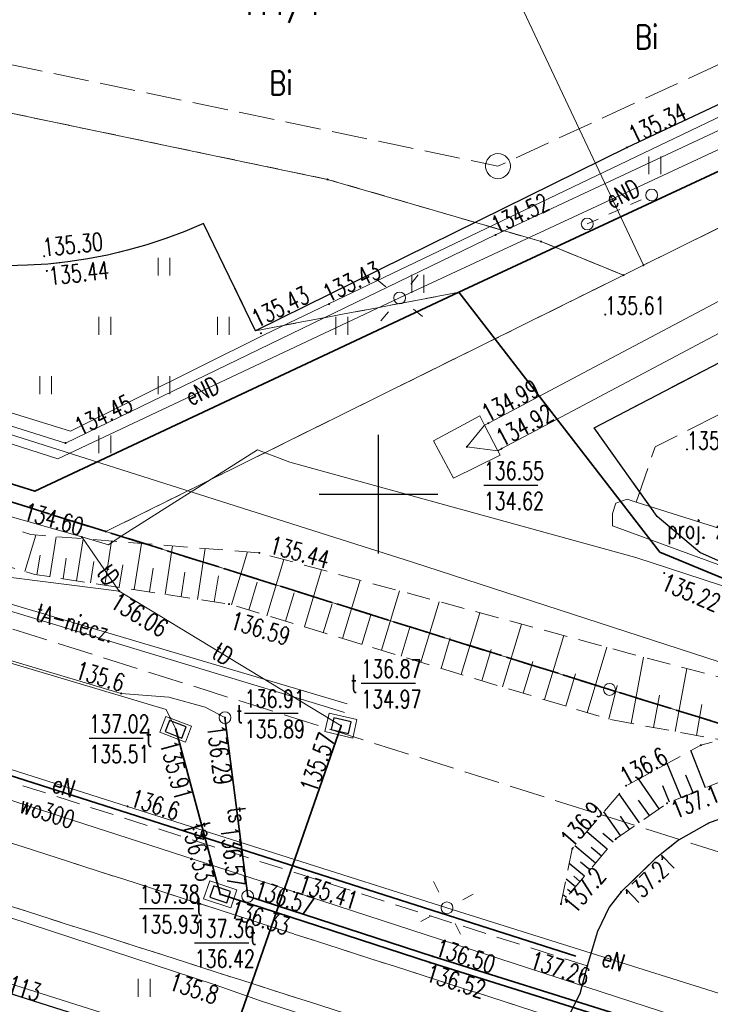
# Model space of a CAD drawing. Header units: metres. Extents: x 8438000 to 8438800, y 5890500 to 5891000.
# Tile 9 of 40: x 8438485 to 8438514, y 5890678 to 5890720. Entities that reach past the tile are written whole.
import ezdxf
from ezdxf.enums import TextEntityAlignment as Align

# ---------------------------------------------------------------- set-up
doc = ezdxf.new("R2010")
doc.units = ezdxf.units.M
doc.header["$MEASUREMENT"] = 0
for name, pattern in [('0.5_0.5', [1, 0.5, -0.5]), ('1.0_0.5', [1.5, 1, -0.5]), ('1.5_0.5', [2, 1.5, -0.5]), ('1.5_1.0', [2.5, 1.5, -1]), ('219-500', [0]), ('supp_500', [1, 0.5, -0.5])]:
    doc.linetypes.add(name, pattern=pattern)
doc.layers.get('0').update_dxf_attribs({"color": 2, "linetype": 'CONTINUOUS', "lineweight": 5})
for name, color, linetype in [('000 Inne (niezydentyfikowane)', 7, 'CONTINUOUS'), ('202-punkt graniczny', 7, 'CONTINUOUS'), ('203-punkt graniczny', 7, 'CONTINUOUS'), ('210-oznaczenie konturu użytku gruntowego', 7, 'CONTINUOUS'), ('211-numer działki ewidencyjnej', 7, 'CONTINUOUS'), ('216-obręb ewidencyjny', 7, 'CONTINUOUS'), ('218-kontur użytku gruntowego', 7, 'CONTINUOUS'), ('219-działka ewidencyjna', 7, 'CONTINUOUS'), ('chodnik', 7, 'CONTINUOUS'), ('droga dla rowerów', 7, 'CONTINUOUS'), ('jezdnia', 7, 'CONTINUOUS'), ('komora podziemna', 7, 'CONTINUOUS'), ('komora podziemna-Atr17', 7, 'CONTINUOUS'), ('krawężnik', 7, 'CONTINUOUS'), ('latarnia', 7, 'CONTINUOUS'), ('obszar utwardzony', 7, 'CONTINUOUS'), ('obudowa ochronna przewodu', 7, 'CONTINUOUS'), ('ogrodzenie trwałe', 7, 'CONTINUOUS'), ('pikieta naturalna', 7, 'CONTINUOUS'), ('pikieta naturalna-Atr2', 7, 'CONTINUOUS'), ('pikieta sztuczna', 7, 'CONTINUOUS'), ('pikieta sztuczna-Atr2', 7, 'CONTINUOUS'), ('przewód ciepłowniczy', 7, 'CONTINUOUS'), ('przewód elektroenergetyczny podziemny', 7, 'CONTINUOUS'), ('przewód elektroenergetyczny podziemny-Atr1', 7, 'CONTINUOUS'), ('przewód gazowy - ob. projektowany', 7, 'CONTINUOUS'), ('przewód kanalizacyjny', 7, 'CONTINUOUS'), ('przewód kanalizacyjny - ob. projektowany', 7, 'CONTINUOUS'), ('przewód kanalizacyjny-Atr1', 7, 'CONTINUOUS'), ('przewód telekomunikacyjny podziemny', 7, 'CONTINUOUS'), ('przewód telekomunikacyjny podziemny - ob. projektowany', 7, 'CONTINUOUS'), ('przewód telekomunikacyjny podziemny-Atr1', 7, 'CONTINUOUS'), ('przewód wodociągowy', 7, 'CONTINUOUS'), ('przewód wodociągowy-Atr1', 7, 'CONTINUOUS'), ('rzedna', 7, 'CONTINUOUS'), ('rzedna-Atr2', 7, 'CONTINUOUS'), ('rzedna-Atr3', 7, 'CONTINUOUS'), ('skarpa nieumocniona', 7, 'CONTINUOUS'), ('słup przewodów napowietrznych', 7, 'CONTINUOUS'), ('trawnik', 7, 'CONTINUOUS'), ('Wstawianie ramki sekcyjnej z opisem', 7, 'CONTINUOUS'), ('właz do komory lub kanału - ob. projektowany', 7, 'CONTINUOUS'), ('właz do komory lub kanału - prostokątny', 7, 'CONTINUOUS'), ('właz do komory lub kanału - prostokątny-Atr17', 7, 'CONTINUOUS'), ('zbiornik gazu - ob. projektowany', 7, 'CONTINUOUS'), ('zbiornik gazu - ob. projektowany-Atr17', 7, 'CONTINUOUS')]:
    doc.layers.add(name, color=color, linetype=linetype)
doc.styles.get("Standard").update_dxf_attribs({"font": 'simplex.shx', "width": 0.75})
doc.linetypes.add('902-500', pattern='A,3.75,0,[1,ksztalty.shx,S=0.5,R=0,X=0,Y=0],3.75', length=7.5)

# ---------------------------------------------------------------- blocks, each defined once
blk = doc.blocks.new('203')
at = {"linetype": 'Continuous', "lineweight": 0}
h = blk.add_hatch(color=0, dxfattribs=at)
edge = h.paths.add_edge_path()
edge.add_arc((0, 0), 0.045, 0, 360)
blk = doc.blocks.new('202')
at = {"color": 0, "linetype": 'Continuous', "lineweight": 0}
blk.add_circle((0, 0), 0.25, dxfattribs=at)
blk = doc.blocks.new('PW01')
at = {"linetype": 'Continuous', "lineweight": 13}
h = blk.add_hatch(color=0, dxfattribs=at)
edge = h.paths.add_edge_path()
edge.add_arc((0, 0), 0.045, 0, 360)
blk = doc.blocks.new('SM01')
at = {"color": 0, "linetype": 'Continuous', "lineweight": 13}
for p, q in [((-0.53, 0.531), (-0.883, 0.884)), ((0.531, 0.531), (0.884, 0.884)), ((-0.53, -0.53), (-0.883, -0.883)), ((0.531, -0.53), (0.884, -0.883))]:
    blk.add_line(p, q, dxfattribs=at)
blk.add_circle((0, 0), 0.25, dxfattribs=at)
blk = doc.blocks.new('SM05')
at = {"color": 0, "linetype": 'Continuous', "lineweight": 13}
blk.add_circle((0, 0), 0.25, dxfattribs=at)
blk = doc.blocks.new('US15')
at = {"color": 0, "linetype": 'Continuous', "lineweight": 13}
blk.add_circle((0, 0), 0.25, dxfattribs=at)
blk = doc.blocks.new('SUPWP')
at = {"color": 0, "linetype": 'Continuous'}
blk.add_lwpolyline([(-0.375, -0.25), (0.375, -0.25), (0.375, 0.25), (-0.375, 0.25)], close=True, dxfattribs=at)
blk = doc.blocks.new('TU04')
at = {"color": 0, "linetype": 'Continuous', "lineweight": 13}
for p, q in [((0, 0), (0, 0.75)), ((0.5, 0), (0.5, 0.75))]:
    blk.add_line(p, q, dxfattribs=at)
blk = doc.blocks.new('RAMKA500K')
at = {"color": 0}
for p, q in [((100, 197.5), (100, 202.5)), ((97.5, 200), (102.5, 200))]:
    blk.add_line(p, q, dxfattribs=at)

msp = doc.modelspace()

# ---------------------------------------------------------------- linework, layer by layer
at = {"layer": '000 Inne (niezydentyfikowane)', "color": 7, "linetype": 'Continuous', "lineweight": 13}
for p, q in [((8438485.07, 5890696.74), (8438485.53, 5890698.27)), ((8438486.13, 5890696.51), (8438486.39, 5890698.2)), ((8438487.26, 5890696.34), (8438487.53, 5890698.11)), ((8438488.45, 5890696.16), (8438488.73, 5890698.02)), ((8438489.69, 5890695.97), (8438489.99, 5890697.92)), ((8438491, 5890695.77), (8438491.31, 5890697.81)), ((8438492.36, 5890695.56), (8438492.69, 5890697.7)), ((8438493.79, 5890695.33), (8438494.47, 5890697.56)), ((8438485.58, 5890696.6), (8438485.72, 5890697.42)), ((8438486.69, 5890696.43), (8438486.82, 5890697.29)), ((8438487.85, 5890696.25), (8438487.99, 5890697.16)), ((8438495.29, 5890694.87), (8438496.01, 5890697.24)), ((8438489.06, 5890696.07), (8438489.21, 5890697.02)), ((8438490.34, 5890695.87), (8438490.49, 5890696.87)), ((8438491.67, 5890695.67), (8438491.83, 5890696.71)), ((8438496.87, 5890694.4), (8438497.6, 5890696.81)), ((8438493.07, 5890695.45), (8438493.24, 5890696.55)), ((8438494.53, 5890695.11), (8438494.88, 5890696.28)), ((8438498.48, 5890693.91), (8438499.22, 5890696.37)), ((8438496.08, 5890694.64), (8438496.44, 5890695.83)), ((8438500.12, 5890693.41), (8438500.88, 5890695.92)), ((8438501.79, 5890692.91), (8438502.56, 5890695.46)), ((8438497.67, 5890694.15), (8438498.04, 5890695.37)), ((8438499.29, 5890693.66), (8438499.67, 5890694.9)), ((8438503.49, 5890692.39), (8438504.28, 5890694.99)), ((8438500.95, 5890693.16), (8438501.33, 5890694.43)), ((8438505.23, 5890691.87), (8438506.03, 5890694.52)), ((8438502.64, 5890692.65), (8438503.03, 5890693.94)), ((8438507, 5890691.33), (8438507.82, 5890694.03)), ((8438504.36, 5890692.13), (8438504.76, 5890693.44)), ((8438508.81, 5890690.78), (8438509.64, 5890693.54)), ((8438506.11, 5890691.6), (8438506.52, 5890692.94)), ((8438510.67, 5890690.33), (8438511.19, 5890693.12)), ((8438512.52, 5890689.99), (8438513.01, 5890692.65)), ((8438507.9, 5890691.06), (8438508.31, 5890692.42)), ((8438509.72, 5890690.51), (8438510.07, 5890691.92)), ((8438511.61, 5890690.16), (8438511.86, 5890691.52)), ((8438513.42, 5890689.82), (8438513.65, 5890691.12))]:
    msp.add_line(p, q, dxfattribs=at)
at = {"layer": '000 Inne (niezydentyfikowane)', "color": 7, "linetype": 'Continuous', "lineweight": 25, "flags": 128}
for points in [[(8438513.8, 5890687.61), (8438513.18, 5890689.18)], [(8438512.77, 5890687.2), (8438512.19, 5890688.64)], [(8438511.85, 5890686.73), (8438510.98, 5890687.99)], [(8438513.28, 5890687.4), (8438512.97, 5890688.15)], [(8438512.28, 5890687), (8438512, 5890687.69)], [(8438511.01, 5890686.14), (8438510.16, 5890687.36)], [(8438511.44, 5890686.44), (8438510.98, 5890687.09)], [(8438510.21, 5890685.6), (8438509.51, 5890686.6)], [(8438510.59, 5890685.86), (8438510.21, 5890686.41)], [(8438509.65, 5890685.02), (8438508.79, 5890685.75)], [(8438509.9, 5890685.32), (8438509.47, 5890685.68)], [(8438509.16, 5890684.44), (8438508.29, 5890685.17)], [(8438509.41, 5890684.73), (8438508.97, 5890685.1)], [(8438508.69, 5890683.89), (8438508.05, 5890684.42)], [(8438508.92, 5890684.15), (8438508.53, 5890684.48)], [(8438508.5, 5890683.66), (8438508.24, 5890683.88)], [(8438508.31, 5890683.43), (8438507.92, 5890683.76)], [(8438507.93, 5890682.98), (8438507.78, 5890683.1)], [(8438508.12, 5890683.21), (8438507.98, 5890683.32)], [(8438507.74, 5890682.75), (8438507.72, 5890682.76)]]:
    msp.add_lwpolyline(points, dxfattribs=at)
at = {"layer": '216-obręb ewidencyjny', "color": 3, "linetype": '1.5_1.0', "lineweight": 35, "flags": 128}
for points in [[(8438740.642, 5890619.488), (8438710.05, 5890629.46), (8438692.29, 5890634.99), (8438638.95, 5890651.63), (8438606.98, 5890661.61), (8438575.88, 5890671.25), (8438571.42, 5890672.63), (8438527.73, 5890686.19), (8438509.75, 5890691.76), (8438488.49, 5890698.42), (8438449.82, 5890710.52), (8438415.26, 5890721.35), (8438396.385, 5890727.204)], [(8438396.385, 5890727.204), (8438415.26, 5890721.35), (8438449.82, 5890710.52), (8438488.49, 5890698.42), (8438509.75, 5890691.76), (8438527.73, 5890686.19), (8438571.42, 5890672.63), (8438575.88, 5890671.25), (8438606.98, 5890661.61), (8438638.95, 5890651.63), (8438692.29, 5890634.99), (8438710.05, 5890629.46), (8438740.642, 5890619.488)]]:
    msp.add_lwpolyline(points, dxfattribs=at)
at = {"layer": '218-kontur użytku gruntowego', "color": 3, "linetype": '0.5_0.5', "lineweight": 18, "flags": 128}
for points in [[(8438497.85, 5890713.27), (8438468.83, 5890719.34)], [(8438468.83, 5890719.34), (8438497.85, 5890713.27)], [(8438511.18, 5890709.65), (8438530.194, 5890719.059)], [(8438530.194, 5890719.059), (8438511.18, 5890709.65)], [(8438506.86, 5890710.65), (8438497.85, 5890713.27)], [(8438497.85, 5890713.27), (8438506.86, 5890710.65)], [(8438488.49, 5890698.42), (8438449.82, 5890710.52)], [(8438449.82, 5890710.52), (8438488.49, 5890698.42)], [(8438510.34, 5890709.23), (8438506.86, 5890710.65)], [(8438506.86, 5890710.65), (8438510.34, 5890709.23)], [(8438510.34, 5890709.23), (8438511.18, 5890709.65)], [(8438511.18, 5890709.65), (8438510.34, 5890709.23)], [(8438488.49, 5890698.42), (8438510.34, 5890709.23)], [(8438510.34, 5890709.23), (8438488.49, 5890698.42)], [(8438509.75, 5890691.76), (8438488.49, 5890698.42)], [(8438488.49, 5890698.42), (8438509.75, 5890691.76)], [(8438527.73, 5890686.19), (8438509.75, 5890691.76)], [(8438509.75, 5890691.76), (8438527.73, 5890686.19)]]:
    msp.add_lwpolyline(points, dxfattribs=at)
at = {"layer": '219-działka ewidencyjna', "color": 3, "linetype": '219-500', "lineweight": 18, "flags": 128}
for points in [[(8438503.069, 5890726.859), (8438511.18, 5890709.65)], [(8438468.83, 5890719.34), (8438497.85, 5890713.27)], [(8438530.194, 5890719.059), (8438511.18, 5890709.65)], [(8438497.85, 5890713.27), (8438506.86, 5890710.65)], [(8438488.49, 5890698.42), (8438449.82, 5890710.52)], [(8438506.86, 5890710.65), (8438510.34, 5890709.23)], [(8438510.34, 5890709.23), (8438511.18, 5890709.65)], [(8438488.49, 5890698.42), (8438510.34, 5890709.23)], [(8438509.75, 5890691.76), (8438488.49, 5890698.42)], [(8438527.73, 5890686.19), (8438509.75, 5890691.76)]]:
    msp.add_lwpolyline(points, dxfattribs=at)
at = {"layer": 'chodnik', "color": 7, "linetype": '1.0_0.5', "lineweight": 18, "flags": 128}
for points in [[(8438508.81, 5890680.1), (8438475.52, 5890690.72), (8438448.46, 5890699.29), (8438421.43, 5890707.75), (8438400.25, 5890714.45), (8438394.401, 5890720.617)], [(8438392.496, 5890714.288), (8438393.5, 5890713.97), (8438420.76, 5890705.37), (8438447.64, 5890696.96), (8438474.72, 5890688.42), (8438507.91, 5890677.76), (8438508.5, 5890678.92), (8438508.81, 5890680.1)]]:
    msp.add_lwpolyline(points, dxfattribs=at)
at = {"layer": 'droga dla rowerów', "color": 7, "linetype": '1.0_0.5', "lineweight": 18, "flags": 128}
msp.add_lwpolyline([(8438391.773, 5890711.889), (8438392.69, 5890711.6), (8438419.93, 5890703), (8438446.89, 5890694.56), (8438473.9, 5890686), (8438505.69, 5890675.83), (8438506.85, 5890676.63), (8438507.91, 5890677.76), (8438474.72, 5890688.42), (8438447.64, 5890696.96), (8438420.76, 5890705.37), (8438393.5, 5890713.97), (8438392.496, 5890714.288)], dxfattribs=at)
at = {"layer": 'jezdnia', "color": 7, "linetype": '1.5_0.5', "lineweight": 18, "flags": 128}
msp.add_lwpolyline([(8438667.438, 5890771.88), (8438667.98, 5890770.28), (8438670.77, 5890762.96), (8438673.14, 5890757.14), (8438678.23, 5890745.55), (8438683.07, 5890734.72), (8438683.88, 5890732.8), (8438684.62, 5890730.87), (8438686.81, 5890724.28), (8438690.88, 5890712.21), (8438695.45, 5890699.89), (8438700.28, 5890688.21), (8438705.19, 5890676.16), (8438709.35, 5890664.8), (8438713.6, 5890652.01), (8438713.89, 5890650.7), (8438714.12, 5890649.16), (8438714.04, 5890647.84), (8438713.76, 5890646.21), (8438713.32, 5890644.53), (8438712.54, 5890642.65), (8438711.74, 5890641.33), (8438710.56, 5890639.98), (8438708.99, 5890638.8), (8438706.89, 5890637.78), (8438704.75, 5890637.15), (8438703.11, 5890636.9), (8438699.29, 5890636.87), (8438677.08, 5890637.39), (8438650.89, 5890637.97), (8438640.07, 5890638.21), (8438633.39, 5890638.67), (8438620.83, 5890641.24), (8438606.17, 5890644.51), (8438593.58, 5890646.66), (8438579.66, 5890649.57), (8438566.24, 5890653.19), (8438551.45, 5890657.75), (8438522.87, 5890666.81), (8438520.08, 5890667.71), (8438509.44, 5890671.08), (8438497.35, 5890674.89), (8438494.53, 5890675.75), (8438466.36, 5890684.67), (8438436.81, 5890693.96), (8438408.4, 5890702.97), (8438390.761, 5890708.526)], dxfattribs=at)
msp.add_lwpolyline([(8438515.55, 5890671.17), (8438514.61, 5890672.24), (8438514.32, 5890673.22), (8438514.28, 5890674.49), (8438514.5, 5890675.86), (8438515.04, 5890677.08), (8438515.73, 5890678.03), (8438516.4, 5890678.74), (8438517.23, 5890679.3), (8438518.63, 5890679.93), (8438520.13, 5890680.24), (8438521.63, 5890680.23), (8438524.56, 5890679.5), (8438539.76, 5890674.41), (8438554.91, 5890669.51), (8438570.53, 5890665.26), (8438579.27, 5890663.21), (8438588.19, 5890661.35), (8438597.03, 5890659.75), (8438606.39, 5890658.29), (8438615.86, 5890657.07), (8438626.6, 5890656.06), (8438635.85, 5890655.44), (8438646.64, 5890654.96), (8438659.57, 5890654.41), (8438664.96, 5890654.15), (8438670.89, 5890653.99), (8438673.86, 5890653.97), (8438676.84, 5890654.28), (8438679.18, 5890655.06), (8438681.92, 5890656.33), (8438684.46, 5890657.92), (8438686.76, 5890659.83), (8438688.58, 5890662.21), (8438690.07, 5890664.81), (8438691.3, 5890667.55), (8438692.18, 5890670.44), (8438692.49, 5890673.36), (8438692.2, 5890676.36), (8438691.49, 5890679.3), (8438690.29, 5890683.08), (8438687.81, 5890689.63), (8438686.06, 5890694.34), (8438684.79, 5890698.13), (8438683.3, 5890702.94), (8438682.01, 5890707.75), (8438677.97, 5890724.29), (8438668.65, 5890719.82), (8438669.7, 5890720.1), (8438670.76, 5890720.07), (8438671.77, 5890719.79), (8438672.9, 5890719.18), (8438673.78, 5890718.36), (8438674.51, 5890717.28), (8438674.94, 5890716.06), (8438675.62, 5890713.13), (8438676.29, 5890710.17), (8438679.1, 5890699.55), (8438681.3, 5890692.9), (8438682.99, 5890688.19), (8438684.13, 5890685.36), (8438685.23, 5890682.61), (8438685.94, 5890679.67), (8438686.24, 5890676.68), (8438686.01, 5890673.61), (8438685.21, 5890670.67), (8438683.99, 5890667.9), (8438682.31, 5890665.37), (8438680.23, 5890663.15), (8438677.75, 5890661.43), (8438674.94, 5890660.21), (8438671.01, 5890659.41), (8438668.03, 5890659.06), (8438665.74, 5890659.08), (8438664.93, 5890659.15), (8438659.74, 5890659.41), (8438646.9, 5890659.94), (8438636.07, 5890660.43), (8438626.87, 5890661.04), (8438616.29, 5890662.07), (8438606.96, 5890663.27), (8438597.68, 5890664.71), (8438589.16, 5890666.29), (8438580.25, 5890668.08), (8438571.83, 5890669.99), (8438570.62, 5890670.29), (8438570.22, 5890670.6), (8438569.98, 5890671.09), (8438570.04, 5890671.61), (8438570.28, 5890672.03), (8438571.87, 5890672.89), (8438566.11, 5890675.07), (8438563.24, 5890673.55), (8438562.29, 5890673.21), (8438560.92, 5890672.91), (8438556.11, 5890674.33), (8438541.35, 5890679.02), (8438524.02, 5890685.61), (8438521.25, 5890686.58), (8438519.79, 5890686.97), (8438518.26, 5890687.08), (8438516.81, 5890686.95), (8438515.38, 5890686.63), (8438513.96, 5890686.13), (8438512.66, 5890685.4), (8438511.68, 5890684.61), (8438510.24, 5890683.22), (8438509.74, 5890682.58), (8438509.24, 5890681.55), (8438508.81, 5890680.1), (8438508.5, 5890678.92), (8438507.91, 5890677.76), (8438506.85, 5890676.63), (8438505.69, 5890675.83), (8438504.08, 5890675.11), (8438502.71, 5890674.8), (8438501.2, 5890674.7), (8438499.18, 5890674.76), (8438497.35, 5890674.89), (8438509.44, 5890671.08), (8438520.08, 5890667.71), (8438518.31, 5890669.01), (8438516.68, 5890670.18)], close=True, dxfattribs=at)
at = {"layer": 'komora podziemna', "color": 212, "linetype": 'Continuous', "lineweight": 18, "flags": 128}
msp.add_lwpolyline([(8438504.28, 5890703.3), (8438504.48, 5890702.91), (8438505.03, 5890701.83), (8438505.13, 5890701.64), (8438503.16, 5890700.67), (8438502.32, 5890702.24)], close=True, dxfattribs=at)
at = {"layer": 'komora podziemna', "color": 30, "linetype": 'Continuous', "lineweight": 18, "flags": 128}
for points in [[(8438491.86, 5890689.54), (8438490.77, 5890689.96), (8438491.03, 5890690.62), (8438492.11, 5890690.21)], [(8438498.91, 5890689.71), (8438497.74, 5890689.98), (8438497.92, 5890690.76), (8438499.09, 5890690.49)], [(8438493.76, 5890682.55), (8438492.62, 5890682.93), (8438492.88, 5890683.69), (8438494.02, 5890683.31)]]:
    msp.add_lwpolyline(points, close=True, dxfattribs=at)
at = {"layer": 'krawężnik', "color": 7, "linetype": 'Continuous', "lineweight": 25, "flags": 128}
for points in [[(8438523.818, 5890720.892), (8438510.49, 5890714.62), (8438494.81, 5890706.89)], [(8438570.97, 5890708.01), (8438563.83, 5890704.85), (8438542.61, 5890694.66), (8438534.34, 5890691.74), (8438527.18, 5890692.21), (8438517.57, 5890695.75), (8438513.56, 5890697.54), (8438511.76, 5890699.06), (8438509.1, 5890702.8), (8438526.02, 5890711.61), (8438536.782, 5890717.164)], [(8438494.81, 5890706.89), (8438492.61, 5890711.41), (8438491.83, 5890711.08), (8438491.03, 5890710.78), (8438490.22, 5890710.51), (8438489.4, 5890710.28), (8438488.56, 5890710.08), (8438487.73, 5890709.92), (8438486.89, 5890709.79), (8438486.04, 5890709.7), (8438485.19, 5890709.65), (8438484.34, 5890709.63)], [(8438390.761, 5890708.526), (8438408.4, 5890702.97), (8438436.81, 5890693.96), (8438466.36, 5890684.67), (8438494.53, 5890675.75), (8438497.35, 5890674.89), (8438509.44, 5890671.08), (8438520.08, 5890667.71), (8438522.87, 5890666.81), (8438551.45, 5890657.75), (8438566.24, 5890653.19)], [(8438556.11, 5890674.33), (8438541.35, 5890679.02), (8438524.02, 5890685.61), (8438521.25, 5890686.58), (8438519.79, 5890686.97), (8438518.26, 5890687.08), (8438516.81, 5890686.95), (8438515.38, 5890686.63), (8438513.96, 5890686.13), (8438512.66, 5890685.4), (8438511.68, 5890684.61), (8438510.24, 5890683.22), (8438509.74, 5890682.58), (8438509.24, 5890681.55), (8438508.81, 5890680.1), (8438508.5, 5890678.92), (8438507.91, 5890677.76), (8438506.85, 5890676.63), (8438505.69, 5890675.83), (8438504.08, 5890675.11), (8438502.71, 5890674.8), (8438501.2, 5890674.7), (8438499.18, 5890674.76), (8438497.35, 5890674.89)]]:
    msp.add_lwpolyline(points, dxfattribs=at)
at = {"layer": 'obszar utwardzony', "color": 7, "linetype": '1.5_0.5', "lineweight": 18, "flags": 128}
for points in [[(8438397.71, 5890731.606), (8438411.09, 5890727.31), (8438427.1, 5890722.18), (8438457.91, 5890712.19), (8438463.3, 5890710.39), (8438464.64, 5890714.42), (8438464.77, 5890714.61), (8438464.94, 5890714.78), (8438465.14, 5890714.92), (8438465.35, 5890715.02), (8438465.58, 5890715.07), (8438465.82, 5890715.09), (8438466.06, 5890715.07), (8438466.28, 5890715.01), (8438466.5, 5890714.9), (8438466.69, 5890714.76), (8438466.86, 5890714.59), (8438466.99, 5890714.39), (8438467.08, 5890714.17), (8438467.14, 5890713.94), (8438467.15, 5890713.7), (8438467.12, 5890713.47), (8438465.89, 5890709.61), (8438477.72, 5890705.82), (8438479.27, 5890710.25), (8438480.1, 5890710.06), (8438480.94, 5890709.9), (8438481.78, 5890709.78), (8438482.63, 5890709.69), (8438483.48, 5890709.64), (8438484.34, 5890709.63), (8438485.19, 5890709.65), (8438486.04, 5890709.7), (8438486.89, 5890709.79), (8438487.73, 5890709.92), (8438488.56, 5890710.08), (8438489.4, 5890710.28), (8438490.22, 5890710.51), (8438491.03, 5890710.78), (8438491.83, 5890711.08), (8438492.61, 5890711.41), (8438494.81, 5890706.89), (8438510.49, 5890714.62), (8438523.818, 5890720.892)], [(8438536.782, 5890717.164), (8438526.02, 5890711.61), (8438509.1, 5890702.8), (8438511.76, 5890699.06), (8438513.56, 5890697.54), (8438517.57, 5890695.75), (8438527.18, 5890692.21), (8438534.34, 5890691.74), (8438542.61, 5890694.66), (8438563.83, 5890704.85), (8438570.97, 5890708.01), (8438571.55, 5890708.27)]]:
    msp.add_lwpolyline(points, dxfattribs=at)
at = {"layer": 'obudowa ochronna przewodu', "color": 7, "linetype": 'Continuous', "lineweight": 35, "flags": 128}
for points in [[(8438655.54, 5890647.1), (8438631.86, 5890647.79), (8438609.6, 5890650.3), (8438600.65, 5890651.14), (8438599.45, 5890652.13), (8438584.45, 5890654.49), (8438562.96, 5890661.12), (8438548.29, 5890665.8), (8438544.76, 5890667.24), (8438544.22, 5890667.61), (8438543.06, 5890667.98), (8438542.08, 5890667.91), (8438518.26, 5890675.49), (8438502.3, 5890680.5), (8438494.48, 5890683.04), (8438493.52, 5890690.57)], [(8438485.7, 5890653.67), (8438498.42, 5890690.23)], [(8438656.85, 5890646.75), (8438631.78, 5890647.61), (8438609.64, 5890650.53), (8438601.43, 5890651.7), (8438599.3, 5890651.42), (8438584.41, 5890654.21), (8438562.92, 5890660.95), (8438548.24, 5890665.57), (8438543.59, 5890667.24), (8438518.16, 5890675.22), (8438502.18, 5890680.24), (8438493.32, 5890683.12), (8438491.44, 5890690.08)]]:
    msp.add_lwpolyline(points, dxfattribs=at)
at = {"layer": 'ogrodzenie trwałe', "color": 7, "linetype": '902-500', "lineweight": 35, "flags": 128}
for points in [[(8438396.603, 5890727.93), (8438485.5, 5890700.12), (8438503.39, 5890708.51), (8438511.88, 5890697.55), (8438526.08, 5890691.67), (8438534.19, 5890690.82), (8438559.43, 5890701.92)], [(8438503.39, 5890708.51), (8438514.6, 5890713.73), (8438527.417, 5890719.857)], [(8438508.33, 5890680.51), (8438475.63, 5890690.94), (8438448.55, 5890699.52), (8438421.51, 5890708.03), (8438402.21, 5890714.08), (8438400.32, 5890714.75), (8438396.2, 5890719.22)]]:
    msp.add_lwpolyline(points, dxfattribs=at)
at = {"layer": 'przewód ciepłowniczy', "color": 212, "linetype": 'Continuous', "lineweight": 18, "flags": 128}
for points in [[(8438503.73, 5890701.99), (8438504.48, 5890702.91), (8438504.64, 5890702.99), (8438520.73, 5890711.51), (8438528.59, 5890715.67), (8438533.348, 5890718.152)], [(8438503.73, 5890701.99), (8438505.03, 5890701.83), (8438505.2, 5890701.92), (8438521.25, 5890710.43), (8438529.15, 5890714.61), (8438535.016, 5890717.672)]]:
    msp.add_lwpolyline(points, dxfattribs=at)
at = {"layer": 'przewód elektroenergetyczny podziemny', "color": 1, "linetype": 'Continuous', "lineweight": 18, "flags": 128}
for points in [[(8438526.412, 5890720.146), (8438511.39, 5890713.16), (8438500.89, 5890708.27)], [(8438393.363, 5890717.169), (8438393.55, 5890717.11), (8438405.96, 5890713.2), (8438420.63, 5890708.58), (8438433.83, 5890704.46), (8438448.1, 5890700.01), (8438449.1, 5890699.9), (8438461.75, 5890695.74), (8438475.63, 5890691.2), (8438489.41, 5890686.83), (8438502.89, 5890682.55), (8438516.55, 5890678.26), (8438530.19, 5890673.97), (8438544.42, 5890669.43), (8438557.44, 5890665.46)], [(8438500.89, 5890708.27), (8438486.47, 5890701.49), (8438471.34, 5890706.33)], [(8438576.74, 5890653.26), (8438570.73, 5890654.88), (8438566.21, 5890656.17), (8438554.94, 5890660.08), (8438538.84, 5890665.32), (8438527.86, 5890668.68), (8438516.14, 5890672.18), (8438504.71, 5890675.5), (8438495.06, 5890678.61), (8438493.11, 5890679.3), (8438480.91, 5890683.29), (8438463.53, 5890688.3), (8438460.74, 5890689.68)], [(8438576.74, 5890653.26), (8438570.73, 5890654.88), (8438566.21, 5890656.17), (8438554.94, 5890660.08), (8438538.84, 5890665.32), (8438527.86, 5890668.68), (8438516.14, 5890672.18), (8438504.71, 5890675.5), (8438495.06, 5890678.61), (8438493.11, 5890679.3), (8438480.91, 5890683.29), (8438463.53, 5890688.3), (8438462.49, 5890688.4), (8438460.62, 5890689.44)]]:
    msp.add_lwpolyline(points, dxfattribs=at)
at = {"layer": 'przewód gazowy - ob. projektowany', "color": 40, "linetype": '1.5_0.5', "lineweight": 18, "flags": 128}
msp.add_lwpolyline([(8438510.88, 5890699.66), (8438511.67, 5890701.99), (8438539.939, 5890716.256)], dxfattribs=at)
at = {"layer": 'przewód kanalizacyjny', "color": 34, "linetype": 'Continuous', "lineweight": 18, "flags": 128}
for points in [[(8438525.32, 5890720.46), (8438504.94, 5890710.93), (8438486.79, 5890702.15), (8438463.35, 5890709.53), (8438433.1, 5890719.15), (8438408.95, 5890726.92), (8438397.459, 5890730.773)], [(8438390.883, 5890708.933), (8438419.74, 5890699.8), (8438436.45, 5890694.53), (8438462.61, 5890686.26), (8438493.98, 5890676.34), (8438521.16, 5890667.75), (8438524.76, 5890666.61), (8438534.99, 5890663.53), (8438547.9, 5890659.49), (8438569.91, 5890652.43), (8438577.17, 5890650.69), (8438583.1, 5890649.08), (8438589.5, 5890647.79), (8438593.67, 5890647.16), (8438595.38, 5890647.84), (8438596.98, 5890647.66)]]:
    msp.add_lwpolyline(points, dxfattribs=at)
at = {"layer": 'przewód kanalizacyjny - ob. projektowany', "color": 34, "linetype": '1.5_0.5', "lineweight": 18, "flags": 128}
msp.add_lwpolyline([(8438521.71, 5890721.498), (8438505.04, 5890713.83), (8438455.5, 5890724.14), (8438446.588, 5890743.1)], dxfattribs=at)
at = {"layer": 'przewód telekomunikacyjny podziemny', "color": 30, "linetype": 'Continuous', "lineweight": 18, "flags": 128}
for points in [[(8438395.795, 5890725.244), (8438401.8, 5890723.2), (8438416.36, 5890718.26), (8438429.86, 5890714.22), (8438437.75, 5890713.75), (8438451.41, 5890709.22), (8438464.58, 5890705.37), (8438483.95, 5890699.19), (8438487.48, 5890698.19)], [(8438498.67, 5890691.16), (8438482.58, 5890695.92), (8438466.38, 5890700.94), (8438444.44, 5890707.8), (8438421.74, 5890714.8), (8438401.34, 5890721.19), (8438395.161, 5890723.14)], [(8438395.051, 5890722.775), (8438406.49, 5890719.16), (8438422.9, 5890714.06), (8438453.56, 5890704.6), (8438477.35, 5890697.21), (8438497.66, 5890691.07), (8438498.57, 5890690.79)], [(8438394.2, 5890719.947), (8438400.73, 5890718.02), (8438416.32, 5890712.76), (8438416.61, 5890712.66), (8438416.89, 5890712.56), (8438432.32, 5890707.2), (8438432.95, 5890707.01), (8438433.64, 5890706.8), (8438436.96, 5890707.04), (8438491.04, 5890690.92), (8438491.44, 5890690.08)], [(8438394.23, 5890720.047), (8438400.76, 5890718.12), (8438416.32, 5890712.76), (8438416.89, 5890712.56), (8438430.48, 5890707.94), (8438437.73, 5890707.32), (8438438.22, 5890707.22), (8438439.66, 5890706.34), (8438489.14, 5890691.59), (8438491.15, 5890691.43), (8438492.68, 5890691.01), (8438493.52, 5890690.57)], [(8438469.63, 5890705.48), (8438476, 5890705.19), (8438501.43, 5890697.13), (8438518.31, 5890691.64), (8438532.98, 5890686.93), (8438548.56, 5890682.09), (8438577.62, 5890672.92), (8438599.3, 5890666.21), (8438607.14, 5890663.78)], [(8438619.92, 5890663.14), (8438611.83, 5890665.61), (8438591.32, 5890671.71), (8438576.24, 5890676.42), (8438566.83, 5890679.22), (8438552.34, 5890683.27), (8438546.71, 5890685.22), (8438527.87, 5890691.77), (8438510.86, 5890697.32), (8438496.26, 5890701.34), (8438494.89, 5890701.87), (8438489.14, 5890698.22), (8438488.6, 5890697.86), (8438487.48, 5890698.19)], [(8438619.92, 5890663.14), (8438611.83, 5890665.61), (8438591.32, 5890671.71), (8438576.24, 5890676.42), (8438566.83, 5890679.22), (8438552.34, 5890683.27), (8438546.71, 5890685.22), (8438527.87, 5890691.77), (8438510.86, 5890697.32), (8438496.26, 5890701.34), (8438494.89, 5890701.87), (8438489.14, 5890698.22), (8438488.6, 5890697.86), (8438487.48, 5890698.19)], [(8438487.48, 5890698.19), (8438489.06, 5890695.91)], [(8438489.06, 5890695.91), (8438478.27, 5890697.27)], [(8438498.42, 5890690.23), (8438489.06, 5890695.91)], [(8438655.54, 5890647.1), (8438631.86, 5890647.79), (8438609.6, 5890650.3), (8438600.65, 5890651.14), (8438599.45, 5890652.13), (8438584.45, 5890654.49), (8438562.96, 5890661.12), (8438548.29, 5890665.8), (8438544.76, 5890667.24), (8438544.22, 5890667.61), (8438543.06, 5890667.98), (8438542.08, 5890667.91), (8438518.26, 5890675.49), (8438502.3, 5890680.5), (8438494.48, 5890683.04), (8438493.52, 5890690.57)], [(8438668.96, 5890645.56), (8438661.48, 5890645.84), (8438642.45, 5890646.46), (8438626.48, 5890647.17), (8438601.34, 5890649.79), (8438578.09, 5890654.53), (8438568.73, 5890627.61), (8438541.95, 5890635.85), (8438511.79, 5890645.47), (8438485.7, 5890653.67), (8438498.42, 5890690.23)], [(8438656.85, 5890646.75), (8438631.78, 5890647.61), (8438609.64, 5890650.53), (8438601.43, 5890651.7), (8438599.3, 5890651.42), (8438584.41, 5890654.21), (8438562.92, 5890660.95), (8438548.24, 5890665.57), (8438543.59, 5890667.24), (8438518.16, 5890675.22), (8438502.18, 5890680.24), (8438493.32, 5890683.12), (8438491.44, 5890690.08)]]:
    msp.add_lwpolyline(points, dxfattribs=at)
at = {"layer": 'przewód telekomunikacyjny podziemny - ob. projektowany', "color": 30, "linetype": '1.5_0.5', "lineweight": 18, "flags": 128}
msp.add_lwpolyline([(8438394.511, 5890720.981), (8438395.9, 5890720.33), (8438404.34, 5890717.62), (8438415.34, 5890715.43), (8438436.07, 5890709.11), (8438484.15, 5890694.43), (8438531.71, 5890679.44), (8438570.83, 5890666.16), (8438573.66, 5890666.59), (8438607, 5890655.81), (8438631.37, 5890648.02), (8438639.99, 5890643.52), (8438650.02, 5890642.12), (8438684.92, 5890632.57), (8438693, 5890632.57), (8438708.17, 5890645.1), (8438708.16, 5890645.31), (8438708.14, 5890645.51), (8438707.25, 5890659.54), (8438703.47, 5890676.61), (8438700.72, 5890686.86)], dxfattribs=at)
at = {"layer": 'przewód wodociągowy', "color": 5, "linetype": 'Continuous', "lineweight": 18, "flags": 128}
for points in [[(8438662.063, 5890769.315), (8438663.94, 5890765.05), (8438672.25, 5890746.19), (8438673.51, 5890740.26), (8438674.88, 5890737.07), (8438681.73, 5890721.09), (8438686.07, 5890701.57), (8438688.33, 5890696.15), (8438700.28, 5890668.36), (8438692.06, 5890647.71), (8438665.92, 5890648.19), (8438637.29, 5890649.19), (8438613.42, 5890651.25), (8438591.02, 5890654.9), (8438587.77, 5890655.43), (8438571.62, 5890659.38), (8438547.56, 5890666.89), (8438522.4, 5890674.77), (8438496.44, 5890683.22), (8438479.15, 5890688.81), (8438454.18, 5890696.46), (8438433.71, 5890703.14), (8438410.18, 5890710.52), (8438392.923, 5890715.706)], [(8438524.693, 5890720.64), (8438522.62, 5890719.69), (8438515.51, 5890716.44), (8438497.91, 5890708.02), (8438495.18, 5890706.71), (8438487, 5890702.65), (8438464.83, 5890709.5)]]:
    msp.add_lwpolyline(points, dxfattribs=at)
at = {"layer": 'rzedna-Atr2', "color": 7, "flags": 128}
for points in [[(8438504.44, 5890700.37), (8438506.723, 5890700.37)], [(8438499.27, 5890692.02), (8438501.557, 5890692.02)], [(8438494.35, 5890690.76), (8438496.608, 5890690.76)], [(8438487.79, 5890689.7), (8438490.069, 5890689.7)], [(8438489.91, 5890682.52), (8438492.193, 5890682.52)], [(8438492.24, 5890681.07), (8438494.523, 5890681.07)]]:
    msp.add_lwpolyline(points, dxfattribs=at)
at = {"layer": 'skarpa nieumocniona', "color": 7, "linetype": '1.0_0.5', "lineweight": 18, "flags": 128}
for points in [[(8438403.64, 5890724.71), (8438426.34, 5890717.88), (8438446.21, 5890711.11), (8438466.42, 5890704.8), (8438485.32, 5890698.29), (8438494.97, 5890697.52), (8438510.59, 5890693.28), (8438522.38, 5890690.19), (8438527.13, 5890691.12), (8438526.31, 5890689.49), (8438524.14, 5890688.58), (8438522, 5890687.77), (8438518.86, 5890688.47), (8438516.24, 5890688.34), (8438514.46, 5890689.63), (8438509.74, 5890690.5), (8438493.69, 5890695.36), (8438485.49, 5890696.61), (8438465.76, 5890702.57), (8438445.8, 5890709.24), (8438426.15, 5890716.29), (8438402.84, 5890723.3), (8438395.91, 5890725.64), (8438396.34, 5890727.05)], [(8438403.64, 5890724.71), (8438426.34, 5890717.88), (8438446.21, 5890711.11), (8438466.42, 5890704.8), (8438485.32, 5890698.29), (8438494.97, 5890697.52), (8438510.59, 5890693.28), (8438522.38, 5890690.19), (8438527.13, 5890691.12), (8438526.31, 5890689.49), (8438524.14, 5890688.58), (8438522, 5890687.77), (8438518.86, 5890688.47), (8438516.24, 5890688.34), (8438514.46, 5890689.63), (8438509.74, 5890690.5), (8438493.69, 5890695.36), (8438485.49, 5890696.61), (8438465.76, 5890702.57), (8438445.8, 5890709.24), (8438426.15, 5890716.29), (8438402.84, 5890723.3), (8438395.91, 5890725.64), (8438396.34, 5890727.05)], [(8438516.24, 5890688.34), (8438515.24, 5890688.19), (8438512.18, 5890686.96), (8438510.02, 5890685.46), (8438507.7, 5890682.71), (8438508.18, 5890685.04), (8438510.45, 5890687.7), (8438513.61, 5890689.41), (8438514.46, 5890689.63)], [(8438516.24, 5890688.34), (8438515.24, 5890688.19), (8438512.18, 5890686.96), (8438510.02, 5890685.46), (8438507.7, 5890682.71), (8438508.18, 5890685.04), (8438510.45, 5890687.7), (8438513.61, 5890689.41), (8438514.46, 5890689.63)]]:
    msp.add_lwpolyline(points, close=True, dxfattribs=at)
at = {"layer": 'słup przewodów napowietrznych', "color": 7, "linetype": 'supp_500', "lineweight": 18, "flags": 128}
msp.add_lwpolyline([(8438508.81, 5890711.39), (8438511.53, 5890712.61)], dxfattribs=at)
at = {"layer": 'trawnik', "color": 7, "linetype": '1.0_0.5', "lineweight": 18, "flags": 128}
for points in [[(8438411.09, 5890727.31), (8438427.1, 5890722.18), (8438457.91, 5890712.19), (8438463.3, 5890710.39), (8438464.64, 5890714.42), (8438464.77, 5890714.61), (8438464.94, 5890714.78), (8438465.14, 5890714.92), (8438465.35, 5890715.02), (8438465.58, 5890715.07), (8438465.82, 5890715.09), (8438466.06, 5890715.07), (8438466.28, 5890715.01), (8438466.5, 5890714.9), (8438466.69, 5890714.76), (8438466.86, 5890714.59), (8438466.99, 5890714.39), (8438467.08, 5890714.17), (8438467.14, 5890713.94), (8438467.15, 5890713.7), (8438467.12, 5890713.47), (8438465.89, 5890709.61), (8438477.72, 5890705.82), (8438479.27, 5890710.25), (8438480.1, 5890710.06), (8438480.94, 5890709.9), (8438481.78, 5890709.78), (8438482.63, 5890709.69), (8438483.48, 5890709.64), (8438484.34, 5890709.63), (8438485.19, 5890709.65), (8438486.04, 5890709.7), (8438486.89, 5890709.79), (8438487.73, 5890709.92), (8438488.56, 5890710.08), (8438489.4, 5890710.28), (8438490.22, 5890710.51), (8438491.03, 5890710.78), (8438491.83, 5890711.08), (8438492.61, 5890711.41), (8438494.81, 5890706.89), (8438503.39, 5890708.51), (8438485.5, 5890700.12), (8438396.6, 5890727.93), (8438397.71, 5890731.61)], [(8438527.42, 5890719.86), (8438514.6, 5890713.73), (8438503.39, 5890708.51), (8438494.81, 5890706.89), (8438510.49, 5890714.62), (8438523.82, 5890720.89)], [(8438392.69, 5890711.6), (8438419.93, 5890703), (8438446.89, 5890694.56), (8438473.9, 5890686), (8438505.69, 5890675.83), (8438504.08, 5890675.11), (8438502.71, 5890674.8), (8438501.2, 5890674.7), (8438499.18, 5890674.76), (8438497.35, 5890674.89), (8438494.53, 5890675.75), (8438466.36, 5890684.67), (8438436.81, 5890693.96), (8438408.4, 5890702.97), (8438390.76, 5890708.53), (8438391.77, 5890711.89)]]:
    msp.add_lwpolyline(points, close=True, dxfattribs=at)
at = {"layer": 'właz do komory lub kanału - ob. projektowany', "color": 34, "linetype": 'Continuous', "lineweight": 18, "flags": 128}
msp.add_lwpolyline([(8438505.04, 5890713.3), (8438504.93, 5890713.31), (8438504.82, 5890713.35), (8438504.73, 5890713.4), (8438504.65, 5890713.48), (8438504.58, 5890713.57), (8438504.54, 5890713.67), (8438504.51, 5890713.77), (8438504.51, 5890713.89), (8438504.54, 5890713.99), (8438504.58, 5890714.1), (8438504.65, 5890714.18), (8438504.73, 5890714.26), (8438504.82, 5890714.31), (8438504.93, 5890714.35), (8438505.04, 5890714.36), (8438505.15, 5890714.35), (8438505.26, 5890714.31), (8438505.35, 5890714.26), (8438505.43, 5890714.18), (8438505.5, 5890714.1), (8438505.54, 5890713.99), (8438505.57, 5890713.89), (8438505.57, 5890713.77), (8438505.54, 5890713.67), (8438505.5, 5890713.57), (8438505.43, 5890713.48), (8438505.35, 5890713.4), (8438505.26, 5890713.35), (8438505.15, 5890713.31)], close=True, dxfattribs=at)
at = {"layer": 'zbiornik gazu - ob. projektowany', "color": 40, "linetype": 'Continuous', "lineweight": 18, "flags": 128}
msp.add_lwpolyline([(8438510.88, 5890699.66), (8438514.67, 5890698.46), (8438514.86, 5890698), (8438514.89, 5890697.7), (8438514.81, 5890697.4), (8438514.37, 5890697.02), (8438509.87, 5890698.66), (8438509.87, 5890699.18), (8438510.02, 5890699.62), (8438510.5, 5890699.78)], close=True, dxfattribs=at)

# ---------------------------------------------------------------- block references
at = {"layer": '202-punkt graniczny', "color": 3, "linetype": 'Continuous', "lineweight": 18}
msp.add_blockref('202', (8438509.75, 5890691.76), dxfattribs=at)
at = {"layer": '203-punkt graniczny', "color": 3, "linetype": 'Continuous', "lineweight": 18}
for p in [(8438497.85, 5890713.27), (8438506.86, 5890710.65), (8438511.18, 5890709.65), (8438510.34, 5890709.23), (8438488.49, 5890698.42)]:
    msp.add_blockref('203', p, dxfattribs=at)
at = {"layer": 'komora podziemna', "color": 30, "linetype": 'Continuous', "lineweight": 18}
for p, rotation in [((8438493.52, 5890690.57), 349.0459999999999), ((8438494.48, 5890683.04), 341.896)]:
    msp.add_blockref('US15', p, dxfattribs=dict(at, rotation=rotation))
at = {"layer": 'latarnia', "color": 7, "linetype": 'Continuous', "lineweight": 18}
for p, rotation in [((8438500.89, 5890708.27), 5.83), ((8438502.89, 5890682.55), 342.235)]:
    msp.add_blockref('SM01', p, dxfattribs=dict(at, rotation=rotation))
at = {"layer": 'pikieta naturalna', "color": 7, "linetype": 'Continuous', "lineweight": 13}
for p in [(8438513.61, 5890689.41), (8438510.45, 5890687.7), (8438512.18, 5890686.96), (8438510.02, 5890685.46), (8438508.18, 5890685.04), (8438507.7, 5890682.71)]:
    msp.add_blockref('PW01', p, dxfattribs=at)
at = {"layer": 'pikieta sztuczna', "color": 7, "linetype": 'Continuous', "lineweight": 13, "rotation": 179.999}
msp.add_blockref('PW01', (8438510.49, 5890714.62), dxfattribs=at)
at = {"layer": 'pikieta sztuczna', "color": 7, "linetype": 'Continuous', "lineweight": 13}
for p in [(8438485.89, 5890710.03), (8438486, 5890709.41), (8438509.57, 5890707.57), (8438495.04, 5890706.78), (8438513.02, 5890701.88), (8438494.97, 5890697.52), (8438512.06, 5890696.67), (8438493.69, 5890695.36), (8438510.24, 5890683.22), (8438508.81, 5890680.1)]:
    msp.add_blockref('PW01', p, dxfattribs=at)
at = {"layer": 'rzedna', "color": 34, "linetype": 'Continuous', "lineweight": 18, "rotation": 179.999}
for p in [(8438504.94, 5890710.93), (8438486.79, 5890702.15)]:
    msp.add_blockref('PW01', p, dxfattribs=at)
at = {"layer": 'rzedna', "color": 5, "linetype": 'Continuous', "lineweight": 18, "rotation": 25.576}
msp.add_blockref('PW01', (8438497.91, 5890708.01), dxfattribs=at)
at = {"layer": 'rzedna', "color": 212, "linetype": 'Continuous', "lineweight": 18}
for p, rotation in [((8438504.64, 5890702.99), 27.889), ((8438505.2, 5890701.92), 27.93300000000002)]:
    msp.add_blockref('PW01', p, dxfattribs=dict(at, rotation=rotation))
msp.add_blockref('PW01', (8438503.73, 5890701.99), dxfattribs=at)
at = {"layer": 'rzedna', "color": 30, "linetype": 'Continuous', "lineweight": 18}
for p in [(8438487.48, 5890698.19), (8438489.06, 5890695.91), (8438489.14, 5890691.59), (8438491.22, 5890690.54), (8438493.29, 5890690.69), (8438493.52, 5890690.57), (8438497.87, 5890690.56), (8438493.55, 5890690.3), (8438491.56, 5890689.65), (8438498.29, 5890689.85), (8438493.2, 5890683.58), (8438493.89, 5890682.93), (8438494.45, 5890683.3), (8438494.48, 5890683.04), (8438494.73, 5890682.96)]:
    msp.add_blockref('PW01', p, dxfattribs=at)
at = {"layer": 'rzedna', "color": 7, "linetype": 'Continuous', "lineweight": 18}
for p in [(8438491.44, 5890690.08), (8438498.42, 5890690.23), (8438493.32, 5890683.12)]:
    msp.add_blockref('PW01', p, dxfattribs=at)
at = {"layer": 'rzedna', "color": 1, "linetype": 'Continuous', "lineweight": 18}
for p in [(8438489.41, 5890686.83), (8438493.11, 5890679.3)]:
    msp.add_blockref('PW01', p, dxfattribs=at)
at = {"layer": 'rzedna', "color": 5, "linetype": 'Continuous', "lineweight": 18}
msp.add_blockref('PW01', (8438496.44, 5890683.22), dxfattribs=at)
at = {"layer": 'rzedna', "color": 7, "linetype": 'Continuous', "lineweight": 35}
for p in [(8438502.3, 5890680.5), (8438502.18, 5890680.24)]:
    msp.add_blockref('PW01', p, dxfattribs=at)
at = {"layer": 'słup przewodów napowietrznych', "color": 7, "linetype": 'Continuous', "lineweight": 18}
for name, p in [('SM05', (8438511.53, 5890712.61)), ('SM05', (8438508.81, 5890711.39)), ('US15', (8438500.89, 5890708.27))]:
    msp.add_blockref(name, p, dxfattribs=at)
at = {"layer": 'trawnik', "color": 7, "linetype": 'Continuous', "lineweight": 18}
for p in [(8438511.409, 5890713.489), (8438490.699, 5890709.219), (8438501.409, 5890708.489), (8438488.199, 5890706.719), (8438493.199, 5890706.719), (8438498.199, 5890706.719), (8438485.699, 5890704.219), (8438490.699, 5890704.219), (8438488.199, 5890701.719), (8438489.859, 5890678.799)]:
    msp.add_blockref('TU04', p, dxfattribs=at)
at = {"layer": 'Wstawianie ramki sekcyjnej z opisem', "color": 7, "linetype": 'Continuous', "lineweight": 13}
msp.add_blockref('RAMKA500K', (8438400, 5890500), dxfattribs=at)
at = {"layer": 'właz do komory lub kanału - prostokątny', "color": 7, "linetype": 'Continuous', "lineweight": 18}
for p, rotation in [((8438491.44, 5890690.08), 338.749), ((8438498.42, 5890690.23), 347.367), ((8438493.32, 5890683.12), 341.565)]:
    msp.add_blockref('SUPWP', p, dxfattribs=dict(at, rotation=rotation))

# ---------------------------------------------------------------- texts
at = {"layer": '210-oznaczenie konturu użytku gruntowego', "color": 3, "linetype": 'Continuous', "lineweight": 18, "width": 0.79}
for p in [(8438510.83, 5890718.77), (8438495.39, 5890716.83)]:
    msp.add_text('Bi', height=1, dxfattribs=at).set_placement(p)
at = {"layer": '211-numer działki ewidencyjnej', "color": 3, "linetype": 'Continuous', "lineweight": 18, "width": 0.79}
msp.add_text('411/4', height=1, dxfattribs=at).set_placement((8438494.11, 5890721.21), align=Align.TOP_LEFT)
at = {"layer": 'komora podziemna-Atr17', "color": 7, "width": 0.72}
for p in [(8438494, 5890690.35), (8438494.57, 5890681)]:
    msp.add_text('t', height=0.75, dxfattribs=at).set_placement(p)
at = {"layer": 'pikieta naturalna-Atr2', "color": 7, "width": 0.72}
for s, rotation, p in [('136.6', 28.42, (8438510.45, 5890687.7)), ('136.9', 49.523, (8438508.18, 5890685.04))]:
    msp.add_text(s, height=0.75, rotation=rotation, dxfattribs=at).set_placement(p)
for s, rotation, p in [('137.1', 21.898, (8438512.26, 5890686.99)), ('137.2', 49.848, (8438507.73, 5890682.74))]:
    msp.add_text(s, height=0.75, rotation=rotation, dxfattribs=at).set_placement(p, align=Align.TOP_LEFT)
at = {"layer": 'pikieta sztuczna-Atr2', "color": 7, "width": 0.72}
for s, rotation, p in [('135.34', 25.2, (8438510.78, 5890714.76)), ('135.30', 6.044, (8438485.87, 5890710.02)), ('135.43', 26.243, (8438494.88, 5890707)), ('135.44', 344.812, (8438495.35, 5890697.52)), ('136.59', 343.153, (8438493.69, 5890694.34))]:
    msp.add_text(s, height=0.75, rotation=rotation, dxfattribs=at).set_placement(p)
for s, rotation, p in [('135.44', 6.044, (8438486.05, 5890709.56)), ('135.22', -22.494, (8438512.17, 5890696.68))]:
    msp.add_text(s, height=0.75, rotation=rotation, dxfattribs=at).set_placement(p, align=Align.TOP_LEFT)
for s, p in [('135.61', (8438509.57, 5890707.57)), ('135.10', (8438513.02, 5890701.88))]:
    msp.add_text(s, height=0.75, dxfattribs=at).set_placement(p)
for s, rotation, p in [('137.21', 43.988, (8438510.54, 5890682.87)), ('137.26', 342.306, (8438506.45, 5890680.38))]:
    msp.add_text(s, height=0.75, rotation=rotation, dxfattribs=at).set_placement(p, align=Align.MIDDLE_LEFT)
at = {"layer": 'przewód elektroenergetyczny podziemny-Atr1', "color": 1, "width": 0.72}
for s, rotation, p in [('eND', 25.653, (8438509.67, 5890712.36)), ('eND', 25.181, (8438491.92, 5890704.05)), ('eN', 342.405, (8438486.28, 5890687.82)), ('eN', 342.565, (8438509.48, 5890680.48))]:
    msp.add_text(s, height=0.75, rotation=rotation, dxfattribs=at).set_placement(p, align=Align.MIDDLE_LEFT)
at = {"layer": 'przewód kanalizacyjny-Atr1', "color": 34, "width": 0.72}
msp.add_text('kd113', height=0.75, rotation=342.451, dxfattribs=at).set_placement((8438483.6, 5890679.62), align=Align.MIDDLE_LEFT)
at = {"layer": 'przewód telekomunikacyjny podziemny-Atr1', "color": 30, "width": 0.72}
for s, rotation, p in [('tD', 305.451, (8438488.38, 5890696.9)), ('tA-niecz.', 343.52, (8438485.57, 5890695.04)), ('tD', 328.749, (8438493.1, 5890693.46)), ('ts', 277.265, (8438494, 5890686.81)), ('ts', 285.115, (8438492.5, 5890686.15))]:
    msp.add_text(s, height=0.75, rotation=rotation, dxfattribs=at).set_placement(p, align=Align.MIDDLE_LEFT)
at = {"layer": 'przewód wodociągowy-Atr1', "color": 5, "width": 0.72}
msp.add_text('wo300', height=0.75, rotation=342.083, dxfattribs=at).set_placement((8438484.91, 5890686.95), align=Align.MIDDLE_LEFT)
at = {"layer": 'rzedna-Atr2', "color": 7, "width": 0.72}
for s, rotation, p in [('134.52', 25.061, (8438504.98, 5890710.95)), ('133.43', 25.576, (8438497.88, 5890708.07)), ('134.99', 27.898, (8438504.61, 5890703.01)), ('134.45', 25.815, (8438487.41, 5890702.45)), ('134.92', 27.917, (8438505.22, 5890701.97)), ('136.6', 342.385, (8438489.47, 5890686.86)), ('135.41', 341.97, (8438496.55, 5890683.25)), ('136.57', 342.005, (8438494.7, 5890683.01)), ('136.50', 342.572, (8438502.35, 5890680.54)), ('135.8', 341.89, (8438491.11, 5890679.12))]:
    msp.add_text(s, height=0.75, rotation=rotation, dxfattribs=at).set_placement(p)
for s, p in [('136.55', (8438504.44, 5890700.378)), ('136.87', (8438499.27, 5890692.027)), ('136.91', (8438494.35, 5890690.768)), ('137.02', (8438487.79, 5890689.708)), ('137.38', (8438489.91, 5890682.527)), ('137.36', (8438492.24, 5890681.078))]:
    msp.add_text(s, height=0.75, dxfattribs=at).set_placement(p, align=Align.BOTTOM_LEFT)
for s, rotation, p in [('134.60', -15.817, (8438487.42, 5890698.24)), ('135.6', -16.599, (8438489.15, 5890691.65)), ('135.57', 70.816, (8438498.21, 5890689.76))]:
    msp.add_text(s, height=0.75, rotation=rotation, dxfattribs=at).set_placement(p, align=Align.RIGHT)
for s, rotation, p in [('136.06', -31.251, (8438489.02, 5890695.89)), ('136.29', 277.265, (8438493.51, 5890690.31)), ('135.91', 285.115, (8438491.49, 5890689.68)), ('136.33', 341.993, (8438493.91, 5890682.88)), ('136.52', 342.56, (8438502.17, 5890680.19))]:
    msp.add_text(s, height=0.75, rotation=rotation, dxfattribs=at).set_placement(p, align=Align.TOP_LEFT)
for s, rotation, p in [('136.33', 285.115, (8438493.07, 5890683.79)), ('136.57', 277.265, (8438494.39, 5890683.49))]:
    msp.add_text(s, height=0.75, rotation=rotation, dxfattribs=at).set_placement(p, align=Align.TOP_RIGHT)
at = {"layer": 'rzedna-Atr3', "color": 7, "width": 0.72}
for s, p in [('134.62', (8438504.44, 5890699.103)), ('134.97', (8438499.27, 5890690.752)), ('135.89', (8438494.35, 5890689.492)), ('135.51', (8438487.79, 5890688.433)), ('135.93', (8438489.91, 5890681.252)), ('136.42', (8438492.24, 5890679.803))]:
    msp.add_text(s, height=0.75, dxfattribs=at).set_placement(p, align=Align.BOTTOM_LEFT)
at = {"layer": 'właz do komory lub kanału - prostokątny-Atr17', "color": 7, "width": 0.72}
for p in [(8438498.83, 5890691.63), (8438490.18, 5890689.35), (8438492.3, 5890682.22)]:
    msp.add_text('t', height=0.75, dxfattribs=at).set_placement(p)
at = {"layer": 'zbiornik gazu - ob. projektowany-Atr17', "color": 40, "width": 0.72}
msp.add_text('proj. zg', height=0.75, dxfattribs=at).set_placement((8438512.19, 5890698.13))

doc.saveas('drawing.dxf')
